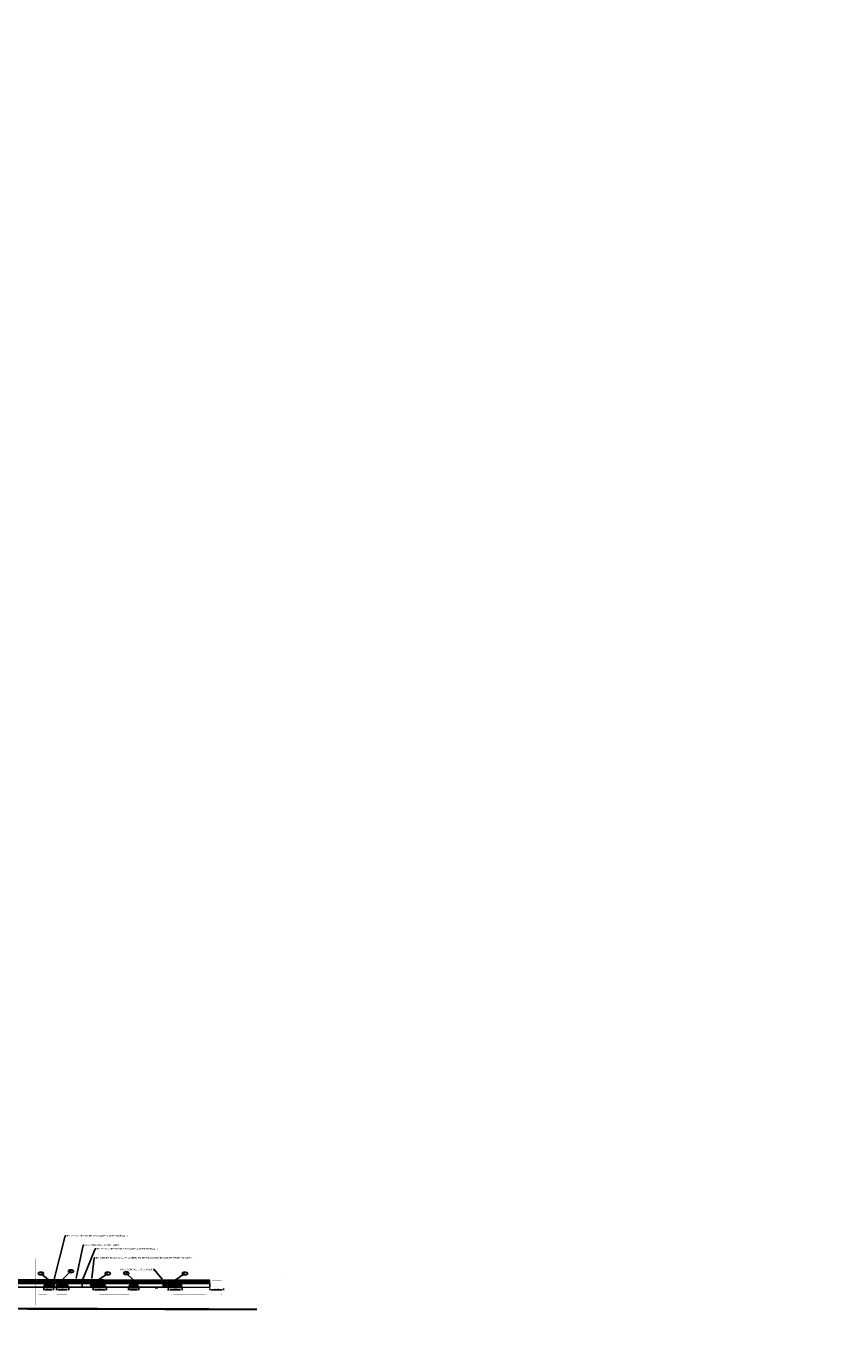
# Model space of a CAD drawing. Extents: x 193332 to 389459, y 288698 to 577709.
# Tile 9 of 10: x 195358 to 196715, y 288700 to 290956. Entities that reach past the tile are written whole.
import ezdxf
from ezdxf import colors
from ezdxf.entities.mleader import LeaderData, LeaderLine
from ezdxf.enums import TextEntityAlignment as Align
from ezdxf.math import Vec2, Vec3

# ---------------------------------------------------------------- set-up
doc = ezdxf.new("R2010")
doc.units = 0
doc.header["$MEASUREMENT"] = 0
doc.header["$PDSIZE"] = 5
doc.linetypes.add('c_p-bn-work-lim', pattern=[0.2, 0.1, -0.1])
for name, color, linetype, plot in [('0_Working', 4, 'Continuous', False), ('0_Working 4 Inch Length', 3, 'Continuous', False), ('0_Working Curb Ramp', 4, 'Continuous', False), ('0_Working Seeding', 3, 'Continuous', False)]:
    doc.layers.add(name, color=color, linetype=linetype, plot=plot)
for name, color, linetype in [('AN-Text-Notes-Balloon', 7, 'Continuous'), ('C_P-BN-Work-Lim', 2, 'c_p-bn-work-lim'), ('C_P-PV-Drive-Conc', 254, 'Continuous'), ('C_P-PV-Drive-Conc-Hatch', 8, 'Continuous'), ('C_P-PV-Walk-Conc', 254, 'Continuous'), ('C_P-PV-Walk-Hatch-6IN', 250, 'Continuous'), ('C_P-PV-Walk-Joint', 253, 'Continuous'), ('C_P-PV-Walk-Step', 253, 'Continuous'), ('C_P-PV-Walk-Text', 7, 'Continuous'), ('C_X-UT-Elec-Struc-WO', 7, 'Continuous'), ('G_X-AN-Text-Dim', 251, 'Continuous')]:
    doc.layers.add(name, color=color, linetype=linetype)
doc.styles.add('CT_P-Dim', font='arial.ttf')
doc.styles.add('CT_P-Symb', font='arial.ttf')
doc.styles.add('CT_P-Text', font='arial.ttf')
doc.styles.get("Standard").update_dxf_attribs({"font": 'simplex.shx'})
doc.dimstyles.new('CT_P-Dim-Eng_A', dxfattribs={"dimtxt": 0.1, "dimasz": 0.12, "dimexe": 0.035, "dimexo": 0.06, "dimgap": 0.035, "dimtad": 1, "dimdsep": 46, "dimtxsty": 'CT_P-Dim', "dimcen": 0, "dimclrd": 256, "dimclre": 256, "dimclrt": 256, "dimaunit": 1, "dimadec": 6, "dimazin": 0, "dimtfac": 0.75, "dimtix": 1, "dimtmove": 1, "dimatfit": 0, "dimfxl": 1, "dimtolj": 1, "dimtzin": 0, "dimlwd": -1, "dimlwe": -1, "dimarcsym": 0})
pattern_1 = [(60, (0, 0), (-1.623797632, 0.9375), [])]
pattern_2 = [(60, (0, 0), (-1.623797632, 0.9375), []), (150, (0, 0), (-0.9375, -1.623797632), [])]

# ---------------------------------------------------------------- blocks, each defined once
blk = doc.blocks.new('*D330')
at = {"layer": 'Defpoints', "color": 0, "transparency": 16777216}
for p in [(195387.8, 288799), (195404.2, 288799), (195404.2, 288795.1)]:
    blk.add_point(p, dxfattribs=at)
at = {"layer": 'G_X-AN-Text-Dim', "transparency": 16777216}
for p, q in [((195387.8, 288797.8), (195387.8, 288794.4)), ((195390.2, 288795.1), (195401.8, 288795.1)), ((195404.2, 288797.8), (195404.2, 288794.4))]:
    blk.add_line(p, q, dxfattribs=at)
for points in [[(195390.2, 288795.5), (195390.2, 288794.7), (195387.8, 288795.1)], [(195401.8, 288795.5), (195401.8, 288794.7), (195404.2, 288795.1)]]:
    blk.add_solid(points, dxfattribs=at)
at = {"layer": 'G_X-AN-Text-Dim', "transparency": 16777216, "insert": (195396, 288796.8), "char_height": 2, "attachment_point": 5, "rotation": 359.8339, "style": 'CT_P-Dim'}
blk.add_mtext("\\A1;16.33'", dxfattribs=at)
blk = doc.blocks.new('*D331')
at = {"layer": 'Defpoints', "color": 0, "transparency": 16777216}
for p in [(195409.3, 288798.9, 1102.6), (195430.4, 288798.9, 1102.6), (195430.4, 288795.2)]:
    blk.add_point(p, dxfattribs=at)
at = {"layer": 'G_X-AN-Text-Dim', "transparency": 16777216}
for p, q in [((195409.3, 288797.7), (195409.3, 288794.5)), ((195411.7, 288795.2), (195428, 288795.2)), ((195430.4, 288797.7), (195430.4, 288794.5))]:
    blk.add_line(p, q, dxfattribs=at)
for points in [[(195411.7, 288795.6), (195411.7, 288794.8), (195409.3, 288795.2)], [(195428, 288795.6), (195428, 288794.8), (195430.4, 288795.2)]]:
    blk.add_solid(points, dxfattribs=at)
at = {"layer": 'G_X-AN-Text-Dim', "transparency": 16777216, "insert": (195419.9, 288796.9), "char_height": 2, "attachment_point": 5, "rotation": 0.012, "style": 'CT_P-Dim'}
blk.add_mtext("\\A1;21'", dxfattribs=at)
blk = doc.blocks.new('*D332')
at = {"layer": 'Defpoints', "color": 0, "transparency": 16777216}
for p in [(195472.1, 288798.8), (195495.2, 288798.6), (195495.2, 288794.9)]:
    blk.add_point(p, dxfattribs=at)
at = {"layer": 'G_X-AN-Text-Dim', "transparency": 16777216}
for p, q in [((195472.1, 288797.6), (195472.1, 288794.4)), ((195474.5, 288795), (195492.8, 288794.9)), ((195495.2, 288797.4), (195495.2, 288794.2))]:
    blk.add_line(p, q, dxfattribs=at)
for points in [[(195474.5, 288795.4), (195474.5, 288794.6), (195472.1, 288795.1)], [(195492.8, 288795.3), (195492.8, 288794.5), (195495.2, 288794.9)]]:
    blk.add_solid(points, dxfattribs=at)
at = {"layer": 'G_X-AN-Text-Dim', "transparency": 16777216, "insert": (195483.6, 288796.7), "char_height": 2, "attachment_point": 5, "rotation": 359.5034, "style": 'CT_P-Dim'}
blk.add_mtext("\\A1;23'", dxfattribs=at)
blk = doc.blocks.new('*D333')
at = {"layer": 'Defpoints', "color": 0, "transparency": 16777216}
for p in [(195532.6, 288798.3), (195550.6, 288798.3), (195550.6, 288795.2)]:
    blk.add_point(p, dxfattribs=at)
at = {"layer": 'G_X-AN-Text-Dim', "transparency": 16777216}
for p, q in [((195532.6, 288797.1), (195532.6, 288794.5)), ((195535, 288795.2), (195548.2, 288795.2)), ((195550.6, 288797.1), (195550.6, 288794.5))]:
    blk.add_line(p, q, dxfattribs=at)
for points in [[(195535, 288795.6), (195535, 288794.8), (195532.6, 288795.2)], [(195548.2, 288795.6), (195548.2, 288794.8), (195550.6, 288795.2)]]:
    blk.add_solid(points, dxfattribs=at)
at = {"layer": 'G_X-AN-Text-Dim', "transparency": 16777216, "insert": (195541.6, 288797), "char_height": 2, "attachment_point": 5, "rotation": 0.0168, "style": 'CT_P-Dim'}
blk.add_mtext("\\A1;18'", dxfattribs=at)
blk = doc.blocks.new('*D334')
at = {"layer": 'Defpoints', "color": 0, "transparency": 16777216}
for p in [(195600.8, 288798.6), (195624.2, 288798.7), (195624.2, 288794.9)]:
    blk.add_point(p, dxfattribs=at)
at = {"layer": 'G_X-AN-Text-Dim', "transparency": 16777216}
for p, q in [((195600.8, 288797.4), (195600.8, 288794.1)), ((195603.2, 288794.8), (195621.8, 288794.9)), ((195624.2, 288797.5), (195624.2, 288794.2))]:
    blk.add_line(p, q, dxfattribs=at)
for points in [[(195603.2, 288795.2), (195603.2, 288794.4), (195600.8, 288794.8)], [(195621.8, 288795.3), (195621.8, 288794.5), (195624.2, 288794.9)]]:
    blk.add_solid(points, dxfattribs=at)
at = {"layer": 'G_X-AN-Text-Dim', "transparency": 16777216, "insert": (195612.5, 288796.6), "char_height": 2, "attachment_point": 5, "rotation": 0.2764, "style": 'CT_P-Dim'}
blk.add_mtext("\\A1;23.33'", dxfattribs=at)
blk = doc.blocks.new('*D335')
at = {"layer": 'Defpoints', "color": 0, "transparency": 16777216}
for p in [(195671.6, 288798.3), (195694.9, 288798.3), (195694.9, 288795.1)]:
    blk.add_point(p, dxfattribs=at)
at = {"layer": 'G_X-AN-Text-Dim', "transparency": 16777216}
for p, q in [((195671.6, 288797.1), (195671.6, 288794.4)), ((195674, 288795.1), (195692.5, 288795.1)), ((195694.9, 288797.1), (195694.9, 288794.4))]:
    blk.add_line(p, q, dxfattribs=at)
for points in [[(195674, 288795.5), (195674, 288794.7), (195671.6, 288795.1)], [(195692.5, 288795.5), (195692.5, 288794.7), (195694.9, 288795.1)]]:
    blk.add_solid(points, dxfattribs=at)
at = {"layer": 'G_X-AN-Text-Dim', "transparency": 16777216, "insert": (195683.2, 288796.8), "char_height": 2, "attachment_point": 5, "rotation": 359.9447, "style": 'CT_P-Dim'}
blk.add_mtext("\\A1;23.33'", dxfattribs=at)
blk = doc.blocks.new('C_P-AN-ML-Oval-L')
at = {"transparency": 16777216}
blk.add_wipeout([(0.18, 0.06), (0.2, 0.05), (0.21, 0.04), (0.21, 0.02), (0.22, 0.01), (0.22, 0), (0.22, -0.02), (0.21, -0.03), (0.21, -0.04), (0.2, -0.05), (0.18, -0.06), (0.17, -0.07), (0.14, -0.09), (0.11, -0.1), (0.07, -0.11), (0.04, -0.11), (0, -0.11), (-0.04, -0.11), (-0.07, -0.11), (-0.11, -0.1), (-0.14, -0.09), (-0.15, -0.08), (-0.17, -0.07), (-0.18, -0.07), (-0.19, -0.06), (-0.2, -0.04), (-0.21, -0.03), (-0.22, -0.02), (-0.22, 0), (-0.22, 0.01), (-0.21, 0.03), (-0.21, 0.04), (-0.2, 0.05), (-0.18, 0.06), (-0.17, 0.07), (-0.16, 0.08), (-0.14, 0.09), (-0.11, 0.1), (-0.07, 0.11), (-0.03, 0.11), (0, 0.11), (0.04, 0.11), (0.07, 0.11), (0.11, 0.1), (0.14, 0.09), (0.17, 0.07)], dxfattribs=at)
blk.add_ellipse((0, 0), major_axis=(-0.231, 0), ratio=0.532621, dxfattribs=at)
at = {"transparency": 16777216, "style": 'CT_P-Symb'}
blk.add_attdef('XX-X', text='', height=0.1, dxfattribs=at).set_placement((0, 0), align=Align.MIDDLE)
blk = doc.blocks.new('_None')
blk = doc.blocks.new('*D338')
at = {"layer": 'C_P-PV-Walk-Text', "transparency": 16777216}
for p, q in [((194659.8, 288808.6), (194659.8, 288811)), ((194659.8, 288806.2), (194659.1, 288806.2)), ((194659.8, 288805.2), (194659.1, 288805.2)), ((194659.8, 288806.2), (194659.8, 288805.2)), ((194659.8, 288802.8), (194659.8, 288800.4))]:
    blk.add_line(p, q, dxfattribs=at)
for points in [[(194660.2, 288808.6), (194659.4, 288808.6), (194659.8, 288806.2)], [(194660.2, 288802.8), (194659.4, 288802.8), (194659.8, 288805.2)]]:
    blk.add_solid(points, dxfattribs=at)
at = {"layer": 'Defpoints', "color": 0, "transparency": 16777216}
for p in [(194659.8, 288805.2), (194661, 288806.2), (194661, 288805.2)]:
    blk.add_point(p, dxfattribs=at)
at = {"layer": 'C_P-PV-Walk-Text', "transparency": 16777216, "insert": (389301.5, 577613.1), "char_height": 2, "attachment_point": 5, "rotation": 359, "style": 'CT_P-Dim'}
blk.add_mtext("\\A1;1'", dxfattribs=at)
blk = doc.blocks.new('_C_P-UT-TELE-POLE ADJ')
blk.add_wipeout([(0, 0.05), (0.01, 0.05), (0.02, 0.05), (0.02, 0.05), (0.03, 0.04), (0.04, 0.04), (0.04, 0.03), (0.05, 0.02), (0.05, 0.01), (0.05, 0), (0.05, -0.01), (0.05, -0.02), (0.05, -0.02), (0.04, -0.03), (0.04, -0.04), (0.03, -0.04), (0.02, -0.05), (0.02, -0.05), (0.01, -0.05), (0, -0.05), (-0.01, -0.05), (-0.02, -0.05), (-0.03, -0.04), (-0.03, -0.04), (-0.04, -0.03), (-0.05, -0.02), (-0.05, -0.02), (-0.05, -0.01), (-0.05, 0.01), (-0.05, 0.02), (-0.04, 0.03), (-0.04, 0.04), (-0.03, 0.04), (-0.02, 0.05), (-0.01, 0.05), (-0.01, 0.05)]).dxf.layer = 'C_X-UT-Elec-Struc-WO'
h = blk.add_hatch(color=248)
h.dxf.hatch_style = 1
edge = h.paths.add_edge_path()
edge.add_line((-0.04, -0.04), (0.04, 0.04))
edge.add_arc((0, 0), 0.0557, -90, 45, ccw=False)
edge.add_arc((0, 0), 0.0557, 225, 270, ccw=False)
at = {"flags": 128}
for points in [[(-0.06, 0, 1), (0.06, 0, 1)], [(-0.04, -0.04), (0.04, 0.04, -0.668179), (0, -0.06, -0.198912)]]:
    blk.add_lwpolyline(points, format="xyb", close=True, dxfattribs=at)
blk.add_lwpolyline([(0.03, 0.1), (0.08, 0.1, 0.211724), (0.12, 0.12, 0.674769), (0.1, 0.17), (-0.01, 0.17)], format="xyb", dxfattribs=at)
for points in [[(0.05, 0.17), (0, 0)], [(-0.02, -0.05), (-0.05, -0.15), (0.04, -0.15)]]:
    blk.add_lwpolyline(points, dxfattribs=at)

msp = doc.modelspace()

# ---------------------------------------------------------------- hatches: boundary and pattern name
at = {"layer": 'C_P-PV-Drive-Conc-Hatch'}
h = msp.add_hatch(dxfattribs=at)
h.set_pattern_fill('ANSI31', color=256, scale=0.75, angle=15)
h.set_pattern_definition(pattern_1)
h.paths.add_polyline_path([(195391.045, 288812.141), (195391.043, 288811.258), (195390.919, 288810.791), (195401.059, 288810.81), (195400.986, 288811.086), (195400.976, 288812.118)])
h.paths.add_polyline_path([(195389.596, 288805.788), (195388.002, 288799.762), (195387.801, 288798.999), (195404.171, 288798.952), (195403.998, 288799.614), (195402.371, 288805.812)])
h = msp.add_hatch(dxfattribs=at)
h.set_pattern_fill('ANSI31', color=256, scale=0.75, angle=15)
h.set_pattern_definition(pattern_1)
h.paths.add_polyline_path([(195412.722, 288812.087), (195412.398, 288810.831), (195425.249, 288810.855), (195425.228, 288812.055)])
h.paths.add_polyline_path([(195409.328, 288798.945), (195409.506, 288799.634), (195411.106, 288805.829), (195427.287, 288805.859), (195430.054, 288799.484), (195430.376, 288798.949)])
h = msp.add_hatch(dxfattribs=at)
h.set_pattern_fill('ANSI31', color=256, scale=0.75, angle=15)
h.set_pattern_definition(pattern_1)
h.paths.add_polyline_path([(195469.909, 288805.939), (195471.419, 288804.456), (195472.115, 288799.533), (195472.109, 288798.797), (195495.2, 288798.597), (195494.457, 288799.645), (195490.398, 288805.376), (195490.38, 288805.978)])
h.paths.add_polyline_path([(195469.92, 288811.94), (195469.918, 288810.939), (195490.233, 288810.977), (195490.206, 288811.886), (195472.585, 288811.933)])
h = msp.add_hatch(dxfattribs=at)
h.set_pattern_fill('ANSI31', color=256, scale=0.75, angle=15)
h.set_pattern_definition(pattern_1)
h.paths.add_polyline_path([(195536.311, 288811.762), (195536.307, 288811.064), (195546.149, 288811.082), (195546.146, 288811.737)])
h.paths.add_polyline_path([(195536.059, 288806.063), (195533.095, 288799.327), (195532.632, 288798.272), (195550.615, 288798.277), (195550.076, 288799.328), (195546.611, 288806.083)])
at = {"layer": 'C_P-PV-Walk-Hatch-6IN'}
h = msp.add_hatch(dxfattribs=at)
h.set_pattern_fill('ANSI37', color=256, scale=0.75, angle=15)
h.set_pattern_definition(pattern_2)
h.paths.add_polyline_path([(195388.596, 288805.786), (195388.587, 288810.712), (195403.371, 288810.82), (195403.371, 288805.814)])
h = msp.add_hatch(dxfattribs=at)
h.set_pattern_fill('ANSI37', color=256, scale=0.75, angle=15)
h.set_pattern_definition(pattern_2)
h.paths.add_polyline_path([(195410.106, 288805.827), (195410.096, 288810.827), (195428.287, 288810.861), (195428.287, 288805.861)])
h = msp.add_hatch(dxfattribs=at)
h.set_pattern_fill('ANSI37', color=256, scale=0.75, angle=15)
h.set_pattern_definition(pattern_2)
h.paths.add_polyline_path([(195468.909, 288805.937), (195468.899, 288810.937), (195491.38, 288810.979), (195491.38, 288805.978)])
h = msp.add_hatch(dxfattribs=at)
h.set_pattern_fill('ANSI37', color=256, scale=0.75, angle=15)
h.set_pattern_definition(pattern_2)
h.paths.add_polyline_path([(195535.059, 288806.061), (195535.049, 288811.061), (195547.611, 288811.085), (195547.611, 288806.083)])
h = msp.add_hatch(dxfattribs=at)
h.set_pattern_fill('ANSI37', color=256, scale=0.75, angle=15)
h.set_pattern_definition(pattern_2)
h.paths.add_polyline_path([(195601.288, 288806.093), (195601.301, 288811.095), (195623.908, 288811.025), (195623.908, 288806.036)])

# ---------------------------------------------------------------- linework, layer by layer
at = {"layer": '0_Working', "const_width": 1, "flags": 128}
msp.add_lwpolyline([(195373.104, 288768.365), (195373.104, 288848.168)], dxfattribs=at)
at = {"layer": '0_Working'}
for centre, radius in [((195470.156, 288803.458), 2.253), ((195595.336, 288803.7), 3.783)]:
    msp.add_circle(centre, radius, dxfattribs=at)
at = {"layer": '0_Working 4 Inch Length', "flags": 128}
for points in [[(195336.766, 288808.166), (195388.592, 288808.249)], [(195403.371, 288808.317), (195410.101, 288808.317)], [(195491.38, 288808.478), (195535.054, 288808.478)], [(195623.908, 288808.531), (195671.477, 288808.411)]]:
    msp.add_lwpolyline(points, dxfattribs=at)
at = {"layer": '0_Working Curb Ramp'}
for points in [[(195388.596, 288805.786), (195388.587, 288810.712), (195403.371, 288810.82), (195403.371, 288805.814)], [(195410.106, 288805.827), (195410.096, 288810.827), (195428.287, 288810.861), (195428.287, 288805.861)], [(195535.059, 288806.061), (195535.049, 288811.061), (195547.611, 288811.085), (195547.611, 288806.083)]]:
    msp.add_lwpolyline(points, close=True, dxfattribs=at)
at = {"layer": '0_Working Curb Ramp', "flags": 128}
for points in [[(195404.59, 288810.816), (195406.768, 288799.864)], [(195453.703, 288810.909), (195453.703, 288799.485)]]:
    msp.add_lwpolyline(points, dxfattribs=at)
at = {"layer": '0_Working Seeding', "flags": 128}
for points in [[(195335.607, 288810.687), (195335.629, 288812.28), (195391.045, 288812.141), (195391.043, 288811.258), (195390.919, 288810.791)], [(195401.061, 288810.803), (195400.986, 288811.086), (195400.976, 288812.118), (195412.722, 288812.087), (195412.398, 288810.831)], [(195490.233, 288810.977), (195490.206, 288811.886), (195536.311, 288811.762), (195536.311, 288811.064)], [(195671.483, 288810.913), (195671.485, 288811.413), (195622.382, 288811.54), (195622.378, 288811.04)], [(195335.766, 288805.687), (195389.596, 288805.788), (195388.002, 288799.762), (195338.823, 288799.708)], [(195402.371, 288805.812), (195411.106, 288805.829), (195409.506, 288799.634), (195407.034, 288799.521), (195406.6, 288799.606), (195403.998, 288799.614)], [(195536.059, 288806.063), (195490.38, 288805.976), (195490.398, 288805.376), (195494.457, 288799.645), (195533.095, 288799.327)], [(195622.908, 288806.039), (195624.061, 288799.389), (195635.638, 288799.264), (195671.579, 288799.357), (195671.596, 288805.909)]]:
    msp.add_lwpolyline(points, close=True, dxfattribs=at)
at = {"layer": 'C_P-BN-Work-Lim', "color": 7, "const_width": 0.2, "flags": 128}
msp.add_lwpolyline([(194622.189, 288787.33), (194631.171, 288787.251), (194677.804, 288787.356), (194720.698, 288787.087), (194765.017, 288787.172), (194811.787, 288787.364), (194858.319, 288787.382), (194906.011, 288787.193), (194950.224, 288787.231), (194998.847, 288787.165), (195044.751, 288787.168), (195084.672, 288787.148), (195129.709, 288787.037), (195174.975, 288786.876), (195219.015, 288786.975), (195258.534, 288786.796), (195304.582, 288787.178), (195354.047, 288786.598), (195400.591, 288787.231), (195451.245, 288786.678), (195496.301, 288786.517), (195540.89, 288786.337), (195590.267, 288786.241), (195635.676, 288786.538), (195683.127, 288786.255), (195692.253, 288786.339), (195692.019, 288811.652), (195672.656, 288811.41), (195597.627, 288811.605), (195537.612, 288811.758), (195472.585, 288811.933), (195412.57, 288812.087), (195342.543, 288812.262), (195277.516, 288812.436), (195217.501, 288812.59), (195152.484, 288812.754), (195082.457, 288812.939), (195017.43, 288813.104), (194957.415, 288813.268), (194892.389, 288813.432), (194829.373, 288813.596), (194759.345, 288813.781), (194694.329, 288813.945), (194643.772, 288814.08), (194603.062, 288814.184), (194603.039, 288787.499), (194213.805, 288787.644), (193817.153, 288787.833), (193817.327, 288764.04), (193975.26, 288765.115), (194035.317, 288765.56), (194095.334, 288765.496), (194155.349, 288765.332), (194212.364, 288765.189), (194272.389, 288765.035), (194332.404, 288764.881), (194392.419, 288764.727), (194452.445, 288764.573), (194512.46, 288764.409), (194572.485, 288764.254), (194622.128, 288764.125)], close=True, dxfattribs=at)
at = {"layer": 'C_P-PV-Drive-Conc', "flags": 128}
for points in [[(195391.045, 288812.141), (195391.043, 288811.258), (195390.919, 288810.791), (195401.059, 288810.81), (195400.986, 288811.086), (195400.976, 288812.118)], [(195412.722, 288812.087), (195412.398, 288810.831), (195425.249, 288810.855), (195425.228, 288812.055)], [(195469.92, 288811.94), (195469.918, 288810.939), (195490.233, 288810.977), (195490.206, 288811.886), (195472.585, 288811.933)], [(195389.596, 288805.788), (195388.002, 288799.762), (195387.801, 288798.999), (195404.171, 288798.952), (195403.998, 288799.614), (195402.371, 288805.812)], [(195469.909, 288805.939), (195471.419, 288804.456), (195472.115, 288799.533), (195472.109, 288798.797), (195495.2, 288798.597), (195494.457, 288799.645), (195490.398, 288805.376), (195490.38, 288805.978)], [(195536.059, 288806.063), (195533.095, 288799.327), (195532.632, 288798.272), (195550.615, 288798.277), (195550.076, 288799.328), (195546.611, 288806.083)], [(195602.288, 288806.093), (195600.929, 288799.364), (195600.781, 288798.63), (195624.174, 288798.743), (195624.061, 288799.389), (195622.908, 288806.039)]]:
    msp.add_lwpolyline(points, close=True, dxfattribs=at)
for points, elevation in [([(195536.311, 288811.762), (195536.307, 288811.064), (195546.149, 288811.082), (195546.146, 288811.737)], 1098.71), ([(195602.977, 288811.591), (195602.971, 288811.091), (195622.378, 288811.04), (195622.382, 288811.54)], 1096.094), ([(195409.328, 288798.945), (195409.506, 288799.634), (195411.106, 288805.829), (195427.287, 288805.859), (195430.054, 288799.484), (195430.376, 288798.949)], 1102.576)]:
    msp.add_lwpolyline(points, close=True, dxfattribs=dict(at, elevation=elevation))
at = {"layer": 'C_P-PV-Walk-Conc', "flags": 128}
msp.add_lwpolyline([(194615.352, 288806.297), (194906.298, 288805.581), (195214.205, 288806.079), (195332.143, 288805.68), (195578.045, 288806.142), (195597.613, 288806.105), (195671.47, 288805.91), (195671.483, 288810.913), (195597.626, 288811.105), (195578.047, 288811.142), (195332.138, 288810.68), (195214.205, 288811.079), (194906.304, 288810.581), (194615.351, 288811.297)], close=True, dxfattribs=at)
at = {"layer": 'C_P-PV-Walk-Hatch-6IN', "flags": 128}
for points in [[(195388.596, 288805.786), (195388.587, 288810.712), (195403.371, 288810.82), (195403.371, 288805.814)], [(195410.106, 288805.827), (195410.096, 288810.827), (195428.287, 288810.861), (195428.287, 288805.861)], [(195468.909, 288805.937), (195468.899, 288810.937), (195491.38, 288810.979), (195491.38, 288805.978)], [(195535.059, 288806.061), (195535.049, 288811.061), (195547.611, 288811.085), (195547.611, 288806.083)], [(195601.288, 288806.093), (195601.301, 288811.095), (195623.908, 288811.025), (195623.908, 288806.036)]]:
    msp.add_lwpolyline(points, close=True, dxfattribs=at)
at = {"layer": 'C_P-PV-Walk-Joint', "flags": 128}
for points in [[(195583.034, 288806.142), (195583.027, 288811.142)], [(195583.034, 288806.142), (195578.034, 288806.142)]]:
    msp.add_lwpolyline(points, dxfattribs=at)
at = {"layer": 'C_P-PV-Walk-Step', "flags": 128}
msp.add_lwpolyline([(195578.014, 288798.485), (195583.014, 288798.523)], dxfattribs=at)
at = {"layer": 'Defpoints', "flags": 128}
for points in [[(195798.628, 288822.988), (195798.57, 288822.987)], [(195299.779, 288762.374), (195359.804, 288762.22), (195361.664, 288762.213), (195414.818, 288762.077), (195479.844, 288761.902), (195539.859, 288761.748), (195594.873, 288761.604), (195669.902, 288761.409), (195752.155, 288761.204)]]:
    msp.add_lwpolyline(points, dxfattribs=at)
at = {"layer": 'Defpoints', "color": 2, "flags": 128}
msp.add_lwpolyline([(195299.781, 288763.374), (195359.807, 288763.22), (195361.668, 288763.213), (195414.82, 288763.077), (195479.847, 288762.902), (195539.862, 288762.748), (195594.876, 288762.604), (195669.905, 288762.409), (195752.158, 288762.204)], dxfattribs=at)

# ---------------------------------------------------------------- dimensions: what is measured, and where the dimension line sits
at = {"layer": 'C_P-PV-Walk-Text'}
dim = msp.add_linear_dim(base=(194659.775, 288805.182), p1=(194660.966, 288806.185), p2=(194660.968, 288805.184), angle=270.092607, dimstyle='CT_P-Dim-Eng_A', override={"dimpost": "'", "dimtmove": 2}, dxfattribs=at)
dim.commit()
dim.dimension.update_dxf_attribs({"geometry": '*D338', "text_midpoint": (389301.496, 577613.132), "dimtype": 161, "text_rotation": 359})
at = {"layer": 'G_X-AN-Text-Dim'}
for p1, p2, distance, text, picture, middle in [((195387.801, 288798.999), (195404.171, 288798.952), -3.888, "16.33'", '*D330', (195395.98, 288796.81)), ((195409.328, 288798.945, 1102.576), (195430.376, 288798.949, 1102.576), -3.761, "21'", '*D331', (195419.852, 288796.89)), ((195472.109, 288798.797), (195495.2, 288798.597), -3.727, "23'", '*D332', (195483.637, 288796.691)), ((195532.632, 288798.272), (195550.615, 288798.277), -3.04, "18'", '*D333', (195541.624, 288796.956)), ((195600.781, 288798.63), (195624.174, 288798.743), -3.843, "23.33'", '*D334', (195612.488, 288796.566)), ((195671.596, 288798.31), (195694.9, 288798.288), -3.234, "23.33'", '*D335', (195683.247, 288796.787))]:
    dim = msp.add_aligned_dim(p1=p1, p2=p2, distance=distance, text=text, dimstyle='CT_P-Dim-Eng_A', override={"dimpost": "'"}, dxfattribs=at)
    dim.commit()
    dim.dimension.update_dxf_attribs({"geometry": picture, "text_midpoint": middle})

# ---------------------------------------------------------------- leaders
at = {"layer": 'AN-Text-Notes-Balloon'}
ml = msp.add_multileader_block('Standard', dxfattribs=at)
ml.set_content('C_P-AN-ML-Oval-L', color=256, scale=20)
ml.set_attribute('XX-X', 'DR-23', width=0)
ml.set_leader_properties(color=256, linetype='ByLayer', lineweight=-1)
ml.set_arrow_properties(name='NONE')
ml.build(insert=Vec2(0, 0))
ml.multileader.update_dxf_attribs({"has_dogleg": 0, "text_right_attachment_type": 3, "dogleg_length": 0.06, "arrow_head_size": 2.4, "scale": 20, "block_connection_type": 1})
ctx = ml.context
ctx.base_point, ctx.scale, ctx.char_height, ctx.arrow_head_size, ctx.landing_gap_size, ctx.plane_origin = Vec3(195382.927, 288822.969, 1102), 20, 1.6, 2.4, 0.5, Vec3(195406.026, 288829.331, 1102)
ctx.right_attachment, ctx.attachment_type = 3, 1
notes = []
notes.append((ctx, [(1, (1, 1, 0), (195384.127, 288822.969, 1102), (-1, 0), 1.2, [(0, [(195396.01, 288812.129, 1102)], 0, [])])]))
ctx.block.insert = Vec3(195382.927, 288822.969, 1102)
ml = msp.add_multileader_block('Standard', dxfattribs=at)
ml.set_content('C_P-AN-ML-Oval-L', color=256, scale=20)
ml.set_attribute('XX-X', 'DR-24', width=0)
ml.set_leader_properties(color=256, linetype='ByLayer', lineweight=-1)
ml.set_arrow_properties(name='NONE')
ml.build(insert=Vec2(0, 0))
ml.multileader.update_dxf_attribs({"has_dogleg": 0, "text_right_attachment_type": 3, "dogleg_length": 0.06, "arrow_head_size": 2.4, "scale": 20, "block_connection_type": 1})
ctx = ml.context
ctx.base_point, ctx.scale, ctx.char_height, ctx.arrow_head_size, ctx.landing_gap_size, ctx.plane_origin = Vec3(195434.17, 288826.724, 1102), 20, 1.6, 2.4, 0.5, Vec3(195428.978, 288827.189, 1102)
ctx.right_attachment, ctx.attachment_type = 3, 1
notes.append((ctx, [(0, (1, 1, 0), (195432.97, 288826.724, 1102), (1, 0), 1.2, [(0, [(195418.975, 288812.071, 1102)], 0, [])])]))
ctx.block.insert = Vec3(195434.17, 288826.724, 1102)
ml = msp.add_multileader_block('Standard', dxfattribs=at)
ml.set_content('C_P-AN-ML-Oval-L', color=256, scale=20)
ml.set_attribute('XX-X', 'DR-25', width=0)
ml.set_leader_properties(color=256, linetype='ByLayer', lineweight=-1)
ml.set_arrow_properties(name='NONE')
ml.build(insert=Vec2(0, 0))
ml.multileader.update_dxf_attribs({"has_dogleg": 0, "text_right_attachment_type": 3, "dogleg_length": 0.06, "arrow_head_size": 2.4, "scale": 20, "block_connection_type": 1})
ctx = ml.context
ctx.base_point, ctx.scale, ctx.char_height, ctx.arrow_head_size, ctx.landing_gap_size, ctx.plane_origin = Vec3(195497.118, 288823.016, 1102), 20, 1.6, 2.4, 0.5, Vec3(195490.118, 288820.812, 1102)
ctx.right_attachment, ctx.attachment_type = 3, 1
notes.append((ctx, [(0, (1, 1, 0), (195495.918, 288823.016, 1102), (1, 0), 1.2, [(0, [(195481.396, 288811.909, 1102)], 0, [])])]))
ctx.block.insert = Vec3(195497.118, 288823.016, 1102)
ml = msp.add_multileader_block('Standard', dxfattribs=at)
ml.set_content('C_P-AN-ML-Oval-L', color=256, scale=20)
ml.set_attribute('XX-X', 'DR-26', width=0)
ml.set_leader_properties(color=256, linetype='ByLayer', lineweight=-1)
ml.set_arrow_properties(name='NONE')
ml.build(insert=Vec2(0, 0))
ml.multileader.update_dxf_attribs({"has_dogleg": 0, "text_right_attachment_type": 3, "dogleg_length": 0.06, "arrow_head_size": 2.4, "scale": 20, "block_connection_type": 1})
ctx = ml.context
ctx.base_point, ctx.scale, ctx.char_height, ctx.arrow_head_size, ctx.landing_gap_size, ctx.plane_origin = Vec3(195528.763, 288823.299, 1102), 20, 1.6, 2.4, 0.5, Vec3(195551.282, 288812.413, 1102)
ctx.right_attachment, ctx.attachment_type = 3, 1
notes.append((ctx, [(1, (1, 1, 0), (195529.963, 288823.299, 1102), (-1, 0), 1.2, [(0, [(195541.228, 288811.749, 1102)], 0, [])])]))
ctx.block.insert = Vec3(195528.763, 288823.299, 1102)
ml = msp.add_multileader_block('Standard', dxfattribs=at)
ml.set_content('C_P-AN-ML-Oval-L', color=256, scale=20)
ml.set_attribute('XX-X', 'DR-27', width=0)
ml.set_leader_properties(color=256, linetype='ByLayer', lineweight=-1)
ml.set_arrow_properties(name='NONE')
ml.build(insert=Vec2(0, 0))
ml.multileader.update_dxf_attribs({"has_dogleg": 0, "text_right_attachment_type": 3, "dogleg_length": 0.06, "arrow_head_size": 2.4, "scale": 20, "block_connection_type": 1})
ctx = ml.context
ctx.base_point, ctx.scale, ctx.char_height, ctx.arrow_head_size, ctx.landing_gap_size, ctx.plane_origin = Vec3(195629.236, 288822.89, 1102), 20, 1.6, 2.4, 0.5, Vec3(195622.718, 288801.417, 1102)
ctx.right_attachment, ctx.attachment_type = 3, 1
notes.append((ctx, [(0, (1, 1, 0), (195628.036, 288822.89, 1102), (1, 0), 1.2, [(0, [(195612.679, 288811.566, 1102)], 0, [])])]))
ctx.block.insert = Vec3(195629.236, 288822.89, 1102)
at = {"layer": 'C_P-PV-Walk-Text'}
ml = msp.add_multileader_mtext('Standard', dxfattribs=at)
ml.set_content('EX. 3" PVC PIPE TO BE RELOCATED UNDER SIDEWALK', color=256, style='CT_P-Text')
ml.set_leader_properties(color=256)
ml.build(insert=Vec2(0, 0))
ml.multileader.update_dxf_attribs({"dogleg_length": 0.1, "arrow_head_size": 2.8, "scale": 20})
ctx = ml.context
ctx.base_point, ctx.scale, ctx.char_height, ctx.arrow_head_size, ctx.landing_gap_size, ctx.plane_origin = Vec3(195426.193, 288887.25), 20, 2.8, 2.8, 1.2, Vec3(195347.78, 288860.255)
notes.append((ctx, [(0, (1, 1, 0), (195424.193, 288887.25), (1, 0), 2, [(0, [(195404.59, 288810.816)], 0, [])])]))
ctx.mtext.insert, ctx.mtext.width, ctx.mtext.defined_height, ctx.mtext.flow_direction = Vec3(195427.393, 288888.673), 38.8823, 1.017, 5
ml = msp.add_multileader_mtext('Standard', dxfattribs=at)
ml.set_content('PR. SCHOOL CROSSING AHEAD ASSEMBLY SIGN\\PS1-1\\PS4-3P\\PW16-2APS', color=256, style='CT_P-Text')
ml.set_leader_properties(color=256)
ml.build(insert=Vec2(0, 0))
ml.multileader.update_dxf_attribs({"dogleg_length": 0.1, "arrow_head_size": 2.8, "scale": 20})
ctx = ml.context
ctx.base_point, ctx.scale, ctx.char_height, ctx.arrow_head_size, ctx.landing_gap_size, ctx.plane_origin = Vec3(194790.723, 288859.277), 20, 2.8, 2.8, 1.2, Vec3(194924.815, 288888.288)
notes.append((ctx, [(0, (1, 1, 0), (194788.723, 288859.277), (1, 0), 2, [(0, [(194762.386, 288814.151)], 0, [])])]))
ctx.mtext.insert, ctx.mtext.width, ctx.mtext.defined_height, ctx.mtext.flow_direction = Vec3(194791.923, 288860.701), 35.24765, 1.017, 5
ml = msp.add_multileader_mtext('Standard', dxfattribs=at)
ml.set_content('CONSTRUCTION WORK LIMITS', color=256, style='CT_P-Text')
ml.set_leader_properties(color=256)
ml.build(insert=Vec2(0, 0))
ml.multileader.update_dxf_attribs({"text_right_attachment_type": 3, "dogleg_length": 0.1, "arrow_head_size": 2.8, "scale": 20})
ctx = ml.context
ctx.base_point, ctx.scale, ctx.char_height, ctx.arrow_head_size, ctx.landing_gap_size, ctx.plane_origin = Vec3(195456.932, 288871.16), 20, 2.8, 2.8, 1.2, Vec3(195510.649, 288866.258)
ctx.right_attachment = 3
notes.append((ctx, [(0, (1, 1, 0), (195454.932, 288871.16), (1, 0), 2, [(0, [(195442.578, 288812.01)], 0, [])])]))
ctx.mtext.insert, ctx.mtext.defined_height, ctx.mtext.flow_direction = Vec3(195458.132, 288872.583), 1.017, 5
ml = msp.add_multileader_mtext('Standard', dxfattribs=at)
ml.set_content('EX. 3" PVC PIPE TO BE RELOCATED UNDER SIDEWALK', color=256, style='CT_P-Text')
ml.set_leader_properties(color=256)
ml.build(insert=Vec2(0, 0))
ml.multileader.update_dxf_attribs({"dogleg_length": 0.1, "arrow_head_size": 2.8, "scale": 20})
ctx = ml.context
ctx.base_point, ctx.scale, ctx.char_height, ctx.arrow_head_size, ctx.landing_gap_size, ctx.plane_origin = Vec3(195477.55, 288864.985), 20, 2.8, 2.8, 1.2, Vec3(195472.31, 288874.712)
notes.append((ctx, [(0, (1, 1, 0), (195475.55, 288864.985), (1, 0), 2, [(0, [(195453.703, 288810.909)], 0, [])])]))
ctx.mtext.insert, ctx.mtext.width, ctx.mtext.defined_height, ctx.mtext.flow_direction = Vec3(195478.75, 288866.409), 38.8823, 1.017, 5
ml = msp.add_multileader_mtext('Standard', dxfattribs=at)
ml.set_content("PR. 5' CONCRETE SIDEWALK", color=256, style='CT_P-Text')
ml.set_leader_properties(color=256)
ml.build(insert=Vec2(0, 0))
ml.multileader.update_dxf_attribs({"dogleg_length": 0.1, "arrow_head_size": 2.8, "scale": 20})
ctx = ml.context
ctx.base_point, ctx.scale, ctx.char_height, ctx.arrow_head_size, ctx.landing_gap_size, ctx.plane_origin = Vec3(195539.173, 288829.997), 20, 2.8, 2.8, 1.2, Vec3(195686.457, 288848.579)
ctx.text_align_type = 2
notes.append((ctx, [(1, (1, 1, 0), (195576.627, 288829.997), (-1, 0), 2, [(0, [(195591.861, 288811.116)], 0, [])])]))
ctx.mtext.insert, ctx.mtext.width, ctx.mtext.defined_height, ctx.mtext.alignment, ctx.mtext.flow_direction = Vec3(195573.427, 288831.421), 39.41656, 12.332, 3, 5
ml = msp.add_multileader_mtext('Standard', dxfattribs=at)
ml.set_content("PR. 5' CONCRETE SIDEWALK", color=256, style='CT_P-Text')
ml.set_leader_properties(color=256)
ml.build(insert=Vec2(0, 0))
ml.multileader.update_dxf_attribs({"text_right_attachment_type": 3, "dogleg_length": 0.1, "arrow_head_size": 2.8, "scale": 20})
ctx = ml.context
ctx.base_point, ctx.scale, ctx.char_height, ctx.arrow_head_size, ctx.landing_gap_size, ctx.plane_origin = Vec3(194904.431, 288836.278), 20, 2.8, 2.8, 1.2, Vec3(194987.917, 288850.097)
ctx.right_attachment = 3
notes.append((ctx, [(0, (1, 1, 0), (194902.431, 288836.278), (1, 0), 2, [(0, [(194900.397, 288810.595)], 0, [])])]))
ctx.mtext.insert, ctx.mtext.width, ctx.mtext.defined_height, ctx.mtext.flow_direction = Vec3(194905.631, 288837.702), 39.41656, 12.332, 5
ml = msp.add_multileader_mtext('Standard', dxfattribs=at)
ml.set_content('EX. CINDER BLOCK WALL WILL NEED TO BE RELOCATED BY OWNER PRIOR TO WORK.', color=256, style='CT_P-Text')
ml.set_leader_properties(color=256)
ml.build(insert=Vec2(0, 0))
ml.multileader.update_dxf_attribs({"dogleg_length": 0.1, "arrow_head_size": 2.8, "scale": 20})
ctx = ml.context
ctx.base_point, ctx.scale, ctx.char_height, ctx.arrow_head_size, ctx.landing_gap_size, ctx.plane_origin = Vec3(195475.771, 288849.746), 20, 2.8, 2.8, 1.2, Vec3(195472.31, 288859.474)
notes.append((ctx, [(0, (1, 1, 0), (195473.771, 288849.746), (1, 0), 2, [(0, [(195469.92, 288811.939)], 0, [])])]))
ctx.mtext.insert, ctx.mtext.width, ctx.mtext.defined_height, ctx.mtext.flow_direction = Vec3(195476.971, 288851.17), 58.83202, 1.017, 5
ml = msp.add_multileader_mtext('Standard', dxfattribs=at)
ml.set_content("10' SIDEWALK TRANSITION FROM 5' TO 4' BETWEEN STA 2+66.90' AND 3+09.50'", color=256, style='CT_P-Text')
ml.set_leader_properties(color=256)
ml.build(insert=Vec2(0, 0))
ml.multileader.update_dxf_attribs({"text_right_attachment_type": 3, "dogleg_length": 0.1, "arrow_head_size": 2.8, "scale": 20})
ctx = ml.context
ctx.base_point, ctx.scale, ctx.char_height, ctx.arrow_head_size, ctx.landing_gap_size, ctx.plane_origin = Vec3(194118.907, 288795.62), 20, 2.8, 2.8, 1.2, Vec3(194197.657, 288806.169)
ctx.right_attachment = 3
notes.append((ctx, [(0, (1, 1, 0), (194116.907, 288795.62), (1, 0), 2, [(1, [(194084.041, 288771.507), (194126.712, 288771.41)], 0, [])])]))
ctx.mtext.insert, ctx.mtext.width, ctx.mtext.defined_height, ctx.mtext.flow_direction = Vec3(194120.107, 288797.045), 78.15679, 1.017, 5
ml = msp.add_multileader_mtext('Standard', dxfattribs=at)
ml.set_content('EX. SCHOOL SIGN TO BE REPLACED WITH SOLAR FLASHING SCHOOL CROSSING ASSEMBLY SIGN\\PS1-1 AND \\PW16-7P\\P ', color=256, style='CT_P-Text')
ml.set_leader_properties(color=256)
ml.build(insert=Vec2(0, 0))
ml.multileader.update_dxf_attribs({"dogleg_length": 0.1, "arrow_head_size": 2.8, "scale": 20})
ctx = ml.context
ctx.base_point, ctx.scale, ctx.char_height, ctx.arrow_head_size, ctx.landing_gap_size, ctx.plane_origin = Vec3(194593.19, 288711.148), 20, 2.8, 2.8, 1.2, Vec3(194678.917, 288744.473)
notes.append((ctx, [(0, (1, 1, 0), (194591.19, 288711.148), (1, 0), 2, [(0, [(194580.731, 288772.204)], 0, [])])]))
ctx.mtext.insert, ctx.mtext.width, ctx.mtext.defined_height, ctx.mtext.flow_direction = Vec3(194594.39, 288712.548), 47.20208, 2.196, 5
for ctx, leaders in notes:
    for number, flags, end, landing, length, lines in leaders:
        leader = LeaderData()
        leader.index, (leader.has_last_leader_line, leader.has_dogleg_vector, leader.attachment_direction) = number, flags
        leader.last_leader_point, leader.dogleg_vector, leader.dogleg_length = Vec3(end), Vec3(landing), length
        for number, points, colour, breaks in lines:
            line = LeaderLine()
            line.index, line.vertices, line.color, line.breaks = number, Vec3.list(points), colors.encode_raw_color(colour), breaks
            leader.lines.append(line)
        ctx.leaders.append(leader)

# ---------------------------------------------------------------- next in the draw order: block references
at = {"layer": '0_Working', "xscale": 18.75, "yscale": 18.75}
for p in [(195470.155, 288803.458), (195595.336, 288803.7)]:
    msp.add_blockref('_C_P-UT-TELE-POLE ADJ', p, dxfattribs=at)

# ---------------------------------------------------------------- next in the draw order: hatches: boundary and pattern name
at = {"layer": 'C_P-PV-Drive-Conc-Hatch'}
h = msp.add_hatch(dxfattribs=at)
h.set_pattern_fill('ANSI31', color=256, scale=0.75, angle=15)
h.set_pattern_definition(pattern_1)
h.paths.add_polyline_path([(195602.288, 288806.09), (195622.908, 288806.038), (195624.061, 288799.389), (195624.174, 288798.743), (195600.781, 288798.63), (195600.929, 288799.364), (195602.288, 288806.093)])
h.paths.add_polyline_path([(195622.378, 288811.04), (195622.382, 288811.54), (195602.977, 288811.591), (195602.971, 288811.091)])

# ---------------------------------------------------------------- next in the draw order: linework, layer by layer
at = {"layer": '0_Working 4 Inch Length', "flags": 128}
for points in [[(195428.287, 288808.361), (195468.904, 288808.517)], [(195547.611, 288808.584), (195601.295, 288808.594)]]:
    msp.add_lwpolyline(points, dxfattribs=at)
at = {"layer": '0_Working Curb Ramp'}
for points in [[(195468.909, 288805.937), (195468.899, 288810.937), (195491.38, 288810.979), (195491.38, 288805.978)], [(195601.288, 288806.093), (195601.301, 288811.095), (195623.908, 288811.025), (195623.908, 288806.036)]]:
    msp.add_lwpolyline(points, close=True, dxfattribs=at)
at = {"layer": '0_Working Seeding', "flags": 128}
for points in [[(195425.249, 288810.855), (195425.249, 288812.055), (195469.92, 288811.939), (195469.918, 288810.886)], [(195546.611, 288806.083), (195550.076, 288799.328), (195600.929, 288799.364), (195602.288, 288806.09)]]:
    msp.add_lwpolyline(points, close=True, dxfattribs=at)
for points, elevation in [([(195546.149, 288811.082), (195546.146, 288811.737), (195602.977, 288811.591), (195602.971, 288811.091)], 1098.71), ([(195427.287, 288805.859), (195469.909, 288805.939), (195471.419, 288804.456), (195472.115, 288799.533), (195454.151, 288799.421), (195430.025, 288799.533)], 1102.576)]:
    msp.add_lwpolyline(points, close=True, dxfattribs=dict(at, elevation=elevation))

doc.saveas('drawing.dxf')
